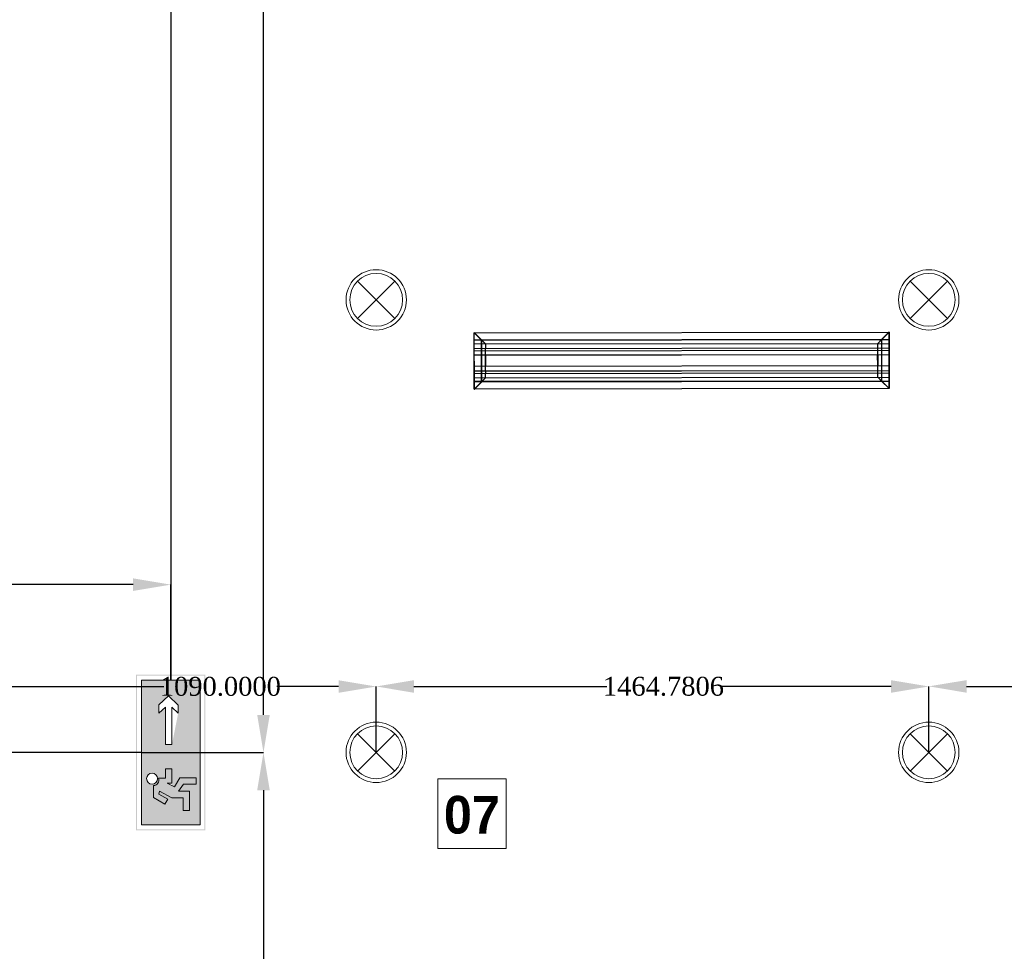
# Model space of a CAD drawing. Header units: millimetres. Extents: x 0 to 88385, y 0 to 41127.
# Tile 199 of 244: x 80240 to 82850, y 21340 to 23811. Entities that reach past the tile are written whole.
import ezdxf

# ---------------------------------------------------------------- set-up
doc = ezdxf.new("R2010")
doc.units = ezdxf.units.MM
doc.header["$MEASUREMENT"] = 0
doc.set_wipeout_variables(frame=1)
for name, color, linetype in [('- ავარიული განათება', 7, 'Continuous'), ('- განათება', 7, 'Continuous'), ('- მექანიკური ნაწილი', 7, 'Continuous'), ('Edges', 7, 'Continuous')]:
    doc.layers.add(name, color=color, linetype=linetype)
doc.layers.add('New_Annotation - Text_Pen_No__20', color=1, linetype='Continuous', lineweight=0)
doc.layers.add('New_Interior - Lamp_Pen_No__77', color=7, linetype='Continuous', lineweight=20, true_color=0xffeb28)
doc.styles.add('GENERATED_STYLE_3', font='txt')
doc.styles.get("Standard").update_dxf_attribs({"font": 'sylfaen.ttf'})
doc.dimstyles.get("Standard").update_dxf_attribs({"dimtxt": 0.18, "dimasz": 0.18, "dimexe": 0.18, "dimexo": 0.0625, "dimgap": 0.09, "dimtad": 0, "dimtih": 1, "dimtoh": 1, "dimdec": 4, "dimzin": 0, "dimdsep": 46, "dimtxsty": 'Standard', "dimcen": 0.09, "dimadec": 0, "dimazin": 0, "dimtfac": 1, "dimtdec": 4, "dimtofl": 0, "dimtmove": 0, "dimatfit": 3, "dimfxl": 1, "dimtolj": 1, "dimtzin": 0, "dimarcsym": 0})

# ---------------------------------------------------------------- blocks, each defined once
blk = doc.blocks.new('lineardiffplan')
at = {"layer": 'Edges'}
for p, q in [((392.8, 274.9), (392.8, 274.6)), ((393.1, 274.9), (392.8, 274.9)), ((422.8, 244.9), (392.8, 274.9)), ((392.8, 274.6), (392.9, 274.5)), ((392.9, 125.2), (392.9, 274.5)), ((412.4, 255), (392.9, 274.5)), ((393.1, 274.9), (393.2, 274.8)), ((393.2, 274.8), (412.7, 255.3)), ((1462.8, 244.9), (1492.8, 274.9)), ((1472.9, 255.3), (1492.4, 274.8)), ((1473.2, 254.9), (1492.8, 274.5)), ((1492.4, 274.8), (1492.5, 274.9)), ((1492.8, 274.9), (1492.5, 274.9)), ((1492.8, 274.5), (1492.8, 274.9)), ((1492.8, 274.5), (1492.8, 274.5)), ((1492.8, 125.4), (1492.8, 274.5)), ((1492.8, 255.3), (392.9, 255.3)), ((392.9, 254.9), (1492.8, 254.9)), ((392.9, 244.9), (1492.8, 244.9)), ((412.4, 144.7), (412.4, 255)), ((412.8, 254.6), (412.4, 255)), ((412.7, 255.3), (413.1, 254.9)), ((412.8, 145.1), (412.8, 254.6)), ((412.8, 254.6), (422.8, 244.6)), ((413.1, 254.9), (423.1, 244.9)), ((422.8, 244.6), (422.8, 244.9)), ((422.8, 244.9), (423.1, 244.9)), ((422.8, 244.6), (422.8, 244.6)), ((422.8, 244.6), (422.8, 233.2)), ((423.1, 244.9), (423.1, 244.9)), ((1472.5, 254.9), (1462.5, 244.9)), ((1462.5, 244.9), (1462.5, 244.9)), ((1462.5, 244.9), (1462.8, 244.9)), ((1462.8, 244.9), (1462.9, 244.6)), ((1462.8, 244.5), (1462.9, 244.6)), ((1462.8, 233.2), (1462.8, 244.5)), ((1462.9, 244.6), (1472.8, 254.5)), ((1472.9, 255.3), (1472.5, 254.9)), ((1472.8, 254.5), (1473.2, 254.9)), ((1472.8, 254.5), (1472.8, 145.3)), ((1473.2, 144.9), (1473.2, 254.9)), ((392.9, 233.2), (1492.8, 233.2)), ((392.9, 233), (1492.8, 233)), ((392.9, 226.8), (1492.8, 226.8)), ((392.9, 226.5), (1492.8, 226.5)), ((392.9, 214.9), (1492.8, 214.9)), ((1492.8, 214.8), (392.9, 214.8)), ((422.4, 214.9), (422.3, 214.9)), ((422.8, 214.9), (422.4, 214.9)), ((422.8, 233), (422.8, 233.2)), ((422.8, 226.8), (422.8, 233)), ((422.8, 226.5), (422.8, 226.8)), ((422.8, 214.9), (422.8, 226.5)), ((422.8, 184.9), (422.8, 214.9)), ((423.2, 214.9), (422.8, 214.9)), ((423.2, 214.8), (422.8, 214.9)), ((423.2, 214.8), (423.2, 214.9)), ((423.2, 214.8), (423.2, 184.9)), ((1462.8, 214.9), (1462.4, 214.9)), ((1462.4, 214.9), (1462.4, 214.8)), ((1462.8, 214.9), (1462.4, 214.8)), ((1462.4, 184.9), (1462.4, 214.8)), ((1462.8, 233), (1462.8, 233.2)), ((1462.8, 226.8), (1462.8, 233)), ((1462.8, 226.5), (1462.8, 226.8)), ((1462.8, 214.9), (1462.8, 226.5)), ((1462.8, 214.9), (1462.8, 184.9)), ((1462.8, 214.9), (1463.2, 214.9)), ((1463.2, 214.9), (1463.3, 214.9)), ((1492.8, 184.9), (392.9, 184.9)), ((422.4, 184.9), (422.3, 184.9)), ((422.8, 184.9), (422.4, 184.9)), ((422.8, 184.9), (423.2, 184.9)), ((422.8, 173.2), (422.8, 184.9)), ((1462.4, 184.9), (1462.8, 184.9)), ((1462.8, 173.2), (1462.8, 184.9)), ((1463.2, 184.9), (1462.8, 184.9)), ((1463.2, 184.9), (1463.3, 184.9)), ((392.9, 173.2), (1492.8, 173.2)), ((392.9, 173), (1492.8, 173)), ((392.9, 166.8), (1492.8, 166.8)), ((392.9, 166.5), (1492.8, 166.5)), ((422.8, 173), (422.8, 173.2)), ((422.8, 173), (422.8, 166.8)), ((422.8, 166.5), (422.8, 166.8)), ((422.8, 155.1), (422.8, 166.5)), ((1462.8, 173), (1462.8, 173.2)), ((1462.8, 166.8), (1462.8, 173)), ((1462.8, 166.5), (1462.8, 166.8)), ((1462.8, 155.3), (1462.8, 166.5)), ((392.8, 124.9), (422.8, 154.9)), ((392.9, 154.9), (1492.8, 154.9)), ((1492.8, 144.9), (392.9, 144.9)), ((392.9, 125.2), (412.4, 144.7)), ((392.9, 144.5), (1492.8, 144.5)), ((412.7, 144.5), (393.2, 124.9)), ((412.8, 145.1), (412.4, 144.7)), ((412.7, 144.5), (413.1, 144.9)), ((412.8, 145.1), (422.8, 155.1)), ((423.1, 154.8), (413.1, 144.9)), ((422.8, 154.9), (422.8, 155.1)), ((422.8, 155.1), (422.8, 155.1)), ((423.1, 154.8), (422.8, 154.9)), ((423.1, 154.8), (423.1, 154.9)), ((1462.5, 154.8), (1462.4, 154.9)), ((1462.8, 154.9), (1462.5, 154.8)), ((1462.5, 154.8), (1472.4, 144.9)), ((1462.9, 155.2), (1462.8, 155.3)), ((1462.9, 155.2), (1462.8, 154.9)), ((1462.8, 154.9), (1492.8, 124.9)), ((1472.8, 145.3), (1462.9, 155.2)), ((1472.4, 144.9), (1472.8, 144.5)), ((1473.2, 144.9), (1472.8, 145.3)), ((1472.8, 144.5), (1492.4, 124.9)), ((1473.2, 144.9), (1492.8, 125.4)), ((392.9, 125.2), (392.8, 125.1)), ((392.8, 125.1), (392.8, 124.9)), ((392.8, 124.9), (393.1, 124.9)), ((393.2, 124.9), (393.1, 124.9)), ((1492.4, 124.9), (1492.8, 124.9)), ((1492.4, 124.9), (1492.4, 124.9)), ((1492.8, 125.3), (1492.8, 125.4)), ((1492.8, 124.9), (1492.8, 125.3))]:
    blk.add_line(p, q, dxfattribs=at)
blk.add_lwpolyline([(393.2, 274.8), (1492.8, 274.8), (1492.8, 124.9), (393.2, 124.9)], close=True, dxfattribs=at)
blk = doc.blocks.new('Recessed Spot')
at = {"layer": 'New_Interior - Lamp_Pen_No__77', "color": 2, "linetype": 'Continuous', "lineweight": 20, "true_color": 0xffeb28}
for q in [(-49.5, 49.5), (49.5, 49.5), (-49.5, -49.5), (49.5, -49.5)]:
    blk.add_line((0, 0), q, dxfattribs=at)
at = {"layer": 'New_Interior - Lamp_Pen_No__77', "color": 2, "linetype": 'Continuous', "lineweight": 20, "true_color": 0xffeb28, "flags": 128}
blk.add_lwpolyline([(80, 0, 1), (-80, 0, 1)], format="xyb", close=True, dxfattribs=at)
at = {"layer": 'New_Interior - Lamp_Pen_No__77', "color": 2, "linetype": 'Continuous', "lineweight": 20, "true_color": 0xffeb28}
blk.add_circle((0, 0), 70, dxfattribs=at)
blk = doc.blocks.new('*D1303')
at = {"layer": '- განათება', "color": 0, "lineweight": -2, "transparency": 16777216}
for p, q in [((80095.5, 21868), (80095.5, 22042.7)), ((80195.5, 22042.5), (80622.7, 22042.5)), ((81085.5, 22042.5), (80922, 22042.5)), ((81185.5, 21868), (81185.5, 22042.7))]:
    blk.add_line(p, q, dxfattribs=at)
at = {"layer": '- განათება', "color": 0, "transparency": 16777216}
for points in [[(80195.5, 22059.2), (80195.5, 22025.8), (80095.5, 22042.5)], [(81085.5, 22059.2), (81085.5, 22025.8), (81185.5, 22042.5)]]:
    blk.add_solid(points, dxfattribs=at)
at = {"layer": 'Defpoints', "color": 0, "transparency": 16777216}
for p in [(80095.5, 22042.5), (80095.5, 21868), (81185.5, 21868)]:
    blk.add_point(p, dxfattribs=at)
at = {"layer": '- განათება', "color": 0, "transparency": 16777216, "insert": (80772.3, 22042.5), "char_height": 50, "attachment_point": 5}
blk.add_mtext('\\A1;{\\fSylfaen|b0|i0|c0|p18;1090.0000}', dxfattribs=at)
blk = doc.blocks.new('*D1304')
at = {"layer": '- განათება', "color": 0, "lineweight": -2, "transparency": 16777216}
for p, q in [((81185.5, 21868), (81185.5, 22042.9)), ((81285.5, 22042.7), (81797, 22042.7)), ((82550.3, 22042.7), (82096.9, 22042.7)), ((82650.3, 21868), (82650.3, 22042.9))]:
    blk.add_line(p, q, dxfattribs=at)
at = {"layer": '- განათება', "color": 0, "transparency": 16777216}
for points in [[(81285.5, 22059.3), (81285.5, 22026), (81185.5, 22042.7)], [(82550.3, 22059.3), (82550.3, 22026), (82650.3, 22042.7)]]:
    blk.add_solid(points, dxfattribs=at)
at = {"layer": 'Defpoints', "color": 0, "transparency": 16777216}
for p in [(81185.5, 22042.7), (81185.5, 21868), (82650.3, 21868)]:
    blk.add_point(p, dxfattribs=at)
at = {"layer": '- განათება', "color": 0, "transparency": 16777216, "insert": (81946.9, 22042.7), "char_height": 50, "attachment_point": 5}
blk.add_mtext('\\A1;{\\fSylfaen|b0|i0|c0|p18;1464.7806}', dxfattribs=at)
blk = doc.blocks.new('*D1305')
at = {"layer": '- განათება', "color": 0, "lineweight": -2, "transparency": 16777216}
for p, q in [((82650.3, 21868), (82650.3, 22043)), ((82750.3, 22042.9), (83155.1, 22042.9)), ((83640.3, 22042.9), (83454.3, 22042.9)), ((83740.3, 21868), (83740.3, 22043))]:
    blk.add_line(p, q, dxfattribs=at)
at = {"layer": '- განათება', "color": 0, "transparency": 16777216}
for points in [[(82750.3, 22059.5), (82750.3, 22026.2), (82650.3, 22042.9)], [(83640.3, 22059.5), (83640.3, 22026.2), (83740.3, 22042.9)]]:
    blk.add_solid(points, dxfattribs=at)
at = {"layer": 'Defpoints', "color": 0, "transparency": 16777216}
for p in [(82650.3, 22042.9), (82650.3, 21868), (83740.3, 21868)]:
    blk.add_point(p, dxfattribs=at)
at = {"layer": '- განათება', "color": 0, "transparency": 16777216, "insert": (83304.7, 22042.9), "char_height": 50, "attachment_point": 5}
blk.add_mtext('\\A1;{\\fSylfaen|b0|i0|c0|p18;1090.0000}', dxfattribs=at)
blk = doc.blocks.new('ექსიტიი')
at = {"layer": '- ავარიული განათება', "linetype": 'Continuous', "lineweight": 35}
h = blk.add_hatch(color=7, dxfattribs=at)
h.paths.add_polyline_path([(-16445, -14820.3), (-15390.6, -14820.3), (-15390.6, -14349.4), (-16445, -14349.4)])
h.paths.add_polyline_path([(-15397.3, -14813.4), (-16437.8, -14813.4), (-16437.8, -14356.3), (-15397.3, -14356.3)], flags=0)
at = {"layer": '- ავარიული განათება', "transparency": 33554687}
h = blk.add_hatch(color=3, dxfattribs=at)
h.dxf.hatch_style = 1
h.paths.add_polyline_path([(-16408.1, -14386.1), (-16408.1, -14784.7), (-15427.6, -14784.7), (-15427.6, -14386.1)])
h.paths.add_polyline_path([(-15863, -14548.3), (-15610.3, -14548.3), (-15649.7, -14504.6), (-15594.1, -14504.6), (-15533.9, -14570.2), (-15596.7, -14635.1), (-15651.9, -14635.1), (-15863, -14592.8)], flags=16)
h.paths.add_polyline_path([(-16057.2, -14458.4, -1), (-16131.7, -14458.4, -1)], flags=16)
h.paths.add_polyline_path([(-16126, -14561.5), (-16141.3, -14592.8), (-16126, -14592.8)], flags=16)
at = {"layer": '- ავარიული განათება', "color": 7, "linetype": 'Continuous', "lineweight": 13}
for p, q in [((-15427.6, -14386.1), (-16408.1, -14386.1)), ((-16408.1, -14386.1), (-16408.1, -14784.7)), ((-15427.6, -14784.7), (-15427.6, -14386.1)), ((-16223.4, -14468.8), (-16267.9, -14544.8)), ((-16141.5, -14468.8), (-16223.4, -14468.8)), ((-16267.9, -14544.8), (-16233.3, -14564.8)), ((-16233.3, -14564.8), (-16200.4, -14503)), ((-16180, -14508.6), (-16224.8, -14591.8)), ((-16200.4, -14503), (-16180, -14508.6)), ((-16092.1, -14548.3), (-16092.1, -14502.8)), ((-15594.1, -14504.6), (-15649.7, -14504.6)), ((-15649.7, -14504.6), (-15610.3, -14548.3)), ((-15533.9, -14570.2), (-15594.1, -14504.6)), ((-16224.8, -14591.8), (-16224.8, -14670.1)), ((-16149.6, -14609.7), (-16126, -14561.5)), ((-16089.2, -14646.5), (-16149.6, -14609.7)), ((-16126, -14561.5), (-16126, -14592.8)), ((-16126, -14592.8), (-16028.8, -14592.8)), ((-16028.8, -14548.3), (-16092.1, -14548.3)), ((-16028.8, -14592.8), (-16028.8, -14548.3)), ((-15610.3, -14548.3), (-15863, -14548.3)), ((-15863, -14548.3), (-15863, -14592.8)), ((-15863, -14592.8), (-15610.8, -14592.8)), ((-15610.8, -14592.8), (-15651.9, -14635.1)), ((-15596.7, -14635.1), (-15533.9, -14570.2)), ((-16224.8, -14670.1), (-16310.3, -14670.1)), ((-16310.3, -14670.1), (-16310.3, -14711.9)), ((-16180.7, -14711.9), (-16180.7, -14638.2)), ((-16180.7, -14638.2), (-16132.6, -14671.1)), ((-16132.6, -14671.1), (-16132.6, -14757.7)), ((-16089.2, -14757.7), (-16089.2, -14646.5)), ((-15651.9, -14635.1), (-15596.7, -14635.1)), ((-16310.3, -14711.9), (-16180.7, -14711.9)), ((-16408.1, -14784.7), (-15427.6, -14784.7)), ((-16132.6, -14757.7), (-16089.2, -14757.7))]:
    blk.add_line(p, q, dxfattribs=at)
for centre, start, end in [((-16104.3, -14467.6), 181.79553, 289.06844), ((-16094.5, -14458.4), 360, 180), ((-16094.5, -14458.4), 180, 0)]:
    blk.add_arc(centre, 37.2, start, end, dxfattribs=at)
blk = doc.blocks.new('*D1392')
at = {"layer": '- ავარიული განათება', "color": 0, "lineweight": -2, "transparency": 16777216}
for p, q in [((80563.1, 21867.4), (80886.8, 21867.4)), ((80886.6, 21767.4), (80886.6, 21247.1)), ((80886.6, 20988), (80886.6, 21195.8)), ((80481.4, 20888), (80886.8, 20888))]:
    blk.add_line(p, q, dxfattribs=at)
at = {"layer": '- ავარიული განათება', "color": 0, "transparency": 16777216}
for points in [[(80869.9, 21767.4), (80903.3, 21767.4), (80886.6, 21867.4)], [(80869.9, 20988), (80903.3, 20988), (80886.6, 20888)]]:
    blk.add_solid(points, dxfattribs=at)
at = {"layer": 'Defpoints', "color": 0, "transparency": 16777216}
for p in [(80563, 21867.4), (80886.6, 21867.4), (80481.3, 20888)]:
    blk.add_point(p, dxfattribs=at)
at = {"layer": '- ავარიული განათება', "color": 0, "transparency": 16777216, "insert": (80886.6, 21221.4), "char_height": 50, "attachment_point": 5}
blk.add_mtext('\\A1;{\\fSylfaen|b0|i0|c0|p18;979.3923}', dxfattribs=at)
blk = doc.blocks.new('*D1393')
at = {"layer": '- ავარიული განათება', "color": 0, "lineweight": -2, "transparency": 16777216}
for p, q in [((73231, 21944.5), (73231, 22312.9)), ((73331, 22312.7), (77156.8, 22312.7)), ((80541, 22312.7), (77460.1, 22312.7)), ((80641, 22059.2), (80641, 22312.9))]:
    blk.add_line(p, q, dxfattribs=at)
at = {"layer": '- ავარიული განათება', "color": 0, "transparency": 16777216}
for points in [[(73331, 22329.3), (73331, 22296), (73231, 22312.7)], [(80541, 22329.3), (80541, 22296), (80641, 22312.7)]]:
    blk.add_solid(points, dxfattribs=at)
at = {"layer": 'Defpoints', "color": 0, "transparency": 16777216}
for p in [(73231, 22312.7), (80641, 22059.2), (73231, 21944.4)]:
    blk.add_point(p, dxfattribs=at)
at = {"layer": '- ავარიული განათება', "color": 0, "transparency": 16777216, "insert": (77308.4, 22312.7), "char_height": 50, "attachment_point": 5}
blk.add_mtext('\\A1;{\\fSylfaen|b0|i0|c0|p18;7409.9969}', dxfattribs=at)
blk = doc.blocks.new('*D1394')
at = {"layer": '- ავარიული განათება', "color": 0, "lineweight": -2, "transparency": 16777216}
for p, q in [((80563.1, 27238.5), (80886.8, 27238.5)), ((80886.6, 27138.5), (80886.6, 24708.2)), ((80886.6, 21967.4), (80886.6, 24656.8)), ((80563.1, 21867.4), (80886.8, 21867.4))]:
    blk.add_line(p, q, dxfattribs=at)
at = {"layer": '- ავარიული განათება', "color": 0, "transparency": 16777216}
for points in [[(80869.9, 27138.5), (80903.3, 27138.5), (80886.6, 27238.5)], [(80869.9, 21967.4), (80903.3, 21967.4), (80886.6, 21867.4)]]:
    blk.add_solid(points, dxfattribs=at)
at = {"layer": 'Defpoints', "color": 0, "transparency": 16777216}
for p in [(80563, 27238.5), (80886.6, 27238.5), (80563, 21867.4)]:
    blk.add_point(p, dxfattribs=at)
at = {"layer": '- ავარიული განათება', "color": 0, "transparency": 16777216, "insert": (80886.6, 24682.5), "char_height": 50, "attachment_point": 5}
blk.add_mtext('\\A1;{\\fSylfaen|b0|i0|c0|p18;5371.1359}', dxfattribs=at)

msp = doc.modelspace()

# ---------------------------------------------------------------- linework, layer by layer
at = {"layer": '- ავარიული განათება', "color": 3}
for points in [[(80640.99547, 27046.72805), (80640.99547, 22059.15436)], [(80563.01466, 21867.37326), (73422.77967, 21867.37326)]]:
    msp.add_lwpolyline(points, dxfattribs=at)

# ---------------------------------------------------------------- block references
at = {"layer": '- ავარიული განათება', "xscale": 0.3911874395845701, "yscale": 0.3911874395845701, "zscale": 0.3911874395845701, "rotation": 90}
msp.add_blockref('ექსიტიი', (74935.37192, 28094.25129), dxfattribs=at)
at = {"layer": '- განათება', "color": 2, "linetype": 'Continuous', "lineweight": 20, "true_color": 0xffeb28, "zscale": 1000}
for p in [(81185.48505, 23067.98097), (82650.26565, 23067.98097), (81185.48505, 21867.98097), (82650.26565, 21867.98097)]:
    msp.add_blockref('Recessed Spot', p, dxfattribs=at)
at = {"layer": '- მექანიკური ნაწილი', "rotation": 0.08530679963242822}
msp.add_blockref('lineardiffplan', (81052.66163, 22705.49037, 1232.6925), dxfattribs=at)

# ---------------------------------------------------------------- dimensions: what is measured, and where the dimension line sits
at = {"layer": '- ავარიული განათება', "color": 1}
for base, p1, p2, angle, picture, middle in [((80886.5854, 27238.50915), (80563.01466, 21867.37326), (80563.01466, 27238.50915), 90, '*D1394', (80886.5854, 24682.5063)), ((73230.99857, 22312.68), (80640.99547, 22059.15436), (73230.99857, 21944.44838), 180, '*D1393', (77308.41204, 22312.68)), ((80886.5854, 21867.37326), (80481.31337, 20887.98097), (80563.01466, 21867.37326), 90, '*D1392', (80886.5854, 21221.4373))]:
    dim = msp.add_linear_dim(base=base, p1=p1, p2=p2, angle=angle, text='{\\fSylfaen|b0|i0|c0|p18;<>}', dimstyle='Standard', override={"dimtxt": 50, "dimasz": 100}, dxfattribs=at)
    dim.commit()
    dim.dimension.update_dxf_attribs({"geometry": picture, "text_midpoint": middle, "dimtype": 160})
at = {"layer": '- განათება', "color": 1}
for base, p1, p2, picture, middle in [((80095.48505, 22042.5), (81185.48505, 21867.98097), (80095.48505, 21867.98097), '*D1303', (80772.33574, 22042.5)), ((81185.48505, 22042.68), (82650.26565, 21867.98097), (81185.48505, 21867.98097), '*D1304', (81946.94846, 22042.68)), ((82650.26565, 22042.86), (83740.26565, 21867.98097), (82650.26565, 21867.98097), '*D1305', (83304.70821, 22042.86))]:
    dim = msp.add_linear_dim(base=base, p1=p1, p2=p2, angle=180, text='{\\fSylfaen|b0|i0|c0|p18;<>}', dimstyle='Standard', override={"dimtxt": 50, "dimasz": 100}, dxfattribs=at)
    dim.commit()
    dim.dimension.update_dxf_attribs({"geometry": picture, "text_midpoint": middle, "dimtype": 160})

# ---------------------------------------------------------------- wipeouts: each hides what was drawn before it
at = {"color": 1, "linetype": 'Continuous', "lineweight": 0, "ltscale": 109345.443142}
msp.add_wipeout([(81348.51025, 21612.58414), (81529.74662, 21612.58414), (81529.74662, 21797.43319), (81348.51025, 21797.43319)], dxfattribs=at).dxf.layer = 'New_Annotation - Text_Pen_No__20'

# ---------------------------------------------------------------- next in the draw order: linework, layer by layer
at = {"layer": 'New_Annotation - Text_Pen_No__20', "color": 1, "linetype": 'Continuous', "lineweight": 0, "flags": 128}
msp.add_lwpolyline([(81348.51025, 21612.58414), (81529.74662, 21612.58414), (81529.74662, 21797.43319), (81348.51025, 21797.43319), (81348.51025, 21612.58414)], close=True, dxfattribs=at)

# ---------------------------------------------------------------- next in the draw order: texts
at = {"layer": 'New_Annotation - Text_Pen_No__20', "color": 1, "linetype": 'Continuous', "lineweight": 0, "insert": (81439.12843, 21752.51198), "char_height": 100, "attachment_point": 2, "style": 'GENERATED_STYLE_3'}
msp.add_mtext('\\A1;{\\pqc;\\fBOG 2018|b1|i0|c0|p0;\\W1.000000;0\\fBOG 2018|b1|i0|c0|p0;\\W1.000000;7}', dxfattribs=at)

doc.saveas('drawing.dxf')
